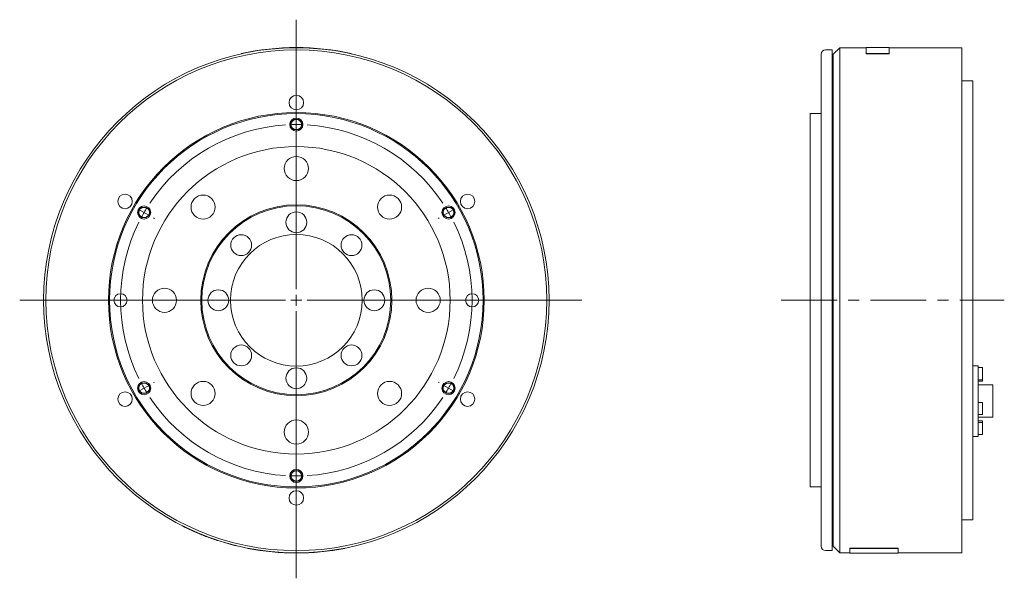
# Model space of a CAD drawing. Header units: millimetres. Extents: x 75 to 1048, y 27 to 799.
# Tile 2 of 3: x 600 to 1048, y 282 to 537. Entities that reach past the tile are written whole.
import ezdxf

# ---------------------------------------------------------------- set-up
doc = ezdxf.new("R2010")
doc.units = ezdxf.units.MM
doc.header["$LTSCALE"] = 2
doc.linetypes.add('CENTERX2', pattern=[20.32, 12.7, -2.54, 2.54, -2.54])

# ---------------------------------------------------------------- blocks, each defined once
blk = doc.blocks.new('SW_CENTERMARKSYMBOL_0')
at = {"color": 6, "linetype": 'Continuous', "lineweight": 0}
for p, q in [((0, 5), (0, 127.77)), ((0, 85), (0, 85.5)), ((0, 80), (0, 82.5)), ((0, 80), (0, 77.5)), ((0, 75), (0, 74.5)), ((-73.61, 42.5), (-74.05, 42.75)), ((-69.28, 40), (-71.45, 41.25)), ((69.28, 40), (71.45, 41.25)), ((73.61, 42.5), (74.05, 42.75)), ((-69.28, 40), (-67.12, 38.75)), ((-64.95, 37.5), (-64.52, 37.25)), ((64.95, 37.5), (64.52, 37.25)), ((69.28, 40), (67.12, 38.75)), ((-5, 0), (-125.9, 0)), ((0, 0), (-2.5, 0)), ((0, 0), (0, 2.5)), ((0, 0), (0, -2.5)), ((0, 0), (2.5, 0)), ((5, 0), (129.99, 0)), ((0, -5), (0, -126.61)), ((-69.28, -40), (-71.45, -41.25)), ((-69.28, -40), (-67.12, -38.75)), ((-64.95, -37.5), (-64.52, -37.25)), ((64.95, -37.5), (64.52, -37.25)), ((69.28, -40), (67.12, -38.75)), ((69.28, -40), (71.45, -41.25)), ((-73.61, -42.5), (-74.05, -42.75)), ((73.61, -42.5), (74.05, -42.75)), ((0, -75), (0, -74.5)), ((0, -80), (0, -77.5)), ((0, -80), (0, -82.5)), ((0, -85), (0, -85.5))]:
    blk.add_line(p, q, dxfattribs=at)
for start, end in [(93.581, 146.419), (90, 91.7905), (88.2095, 90), (33.581, 86.419), (148.2095, 150), (30, 31.7905), (150, 151.7905), (28.2095, 30), (153.581, 206.419), (333.581, 26.419), (208.2095, 210), (210, 211.7905), (328.2095, 330), (330, 331.7905), (213.581, 266.419), (273.581, 326.419), (268.2095, 270), (270, 271.7905)]:
    blk.add_arc((0, 0), 80, start, end, dxfattribs=at)

msp = doc.modelspace()

# ---------------------------------------------------------------- linework, layer by layer
at = {"color": 7, "linetype": 'Continuous', "lineweight": 15}
for p, q in [((700.85, 521.22), (700.83, 521.32)), ((750.85, 521.22), (750.88, 521.32)), ((964.72, 408.97), (964.72, 520.97)), ((969.72, 522.97), (966.72, 522.97)), ((969.72, 522.97), (969.72, 294.97)), ((970.22, 520.97), (969.72, 520.97)), ((973.22, 523.97), (970.22, 520.97)), ((970.22, 520.97), (970.22, 296.97)), ((985.22, 523.97), (973.22, 523.97)), ((973.22, 523.97), (973.22, 293.97)), ((995.72, 524.07), (985.22, 524.07)), ((985.22, 524.07), (985.22, 521.32)), ((985.22, 521.32), (995.72, 521.32)), ((985.22, 521.22), (985.22, 521.32)), ((985.22, 521.22), (995.72, 521.22)), ((995.72, 521.32), (995.72, 524.07)), ((1028.72, 523.97), (995.72, 523.97)), ((995.72, 521.22), (995.72, 521.32)), ((1028.72, 523.97), (1028.72, 293.97)), ((1033.72, 508.97), (1028.72, 508.97)), ((1033.72, 508.97), (1033.72, 308.97)), ((964.72, 493.97), (959.72, 493.97)), ((959.72, 493.97), (959.72, 323.97)), ((964.72, 296.97), (964.72, 408.97)), ((1036.12, 379.14), (1033.72, 379.14)), ((1036.12, 379.14), (1036.12, 377.39)), ((1038.12, 378.3), (1036.12, 378.3)), ((1036.12, 377.39), (1036.12, 361.46)), ((1038.12, 378.3), (1038.12, 372.8)), ((1036.12, 372.8), (1038.12, 372.8)), ((1036.12, 372.11), (1038.12, 372.11)), ((1038.12, 372.8), (1038.12, 372.11)), ((1042.82, 370.47), (1036.12, 370.47)), ((1042.82, 370.47), (1042.82, 355.67)), ((1038.12, 362.48), (1036.12, 362.48)), ((1036.12, 361.46), (1036.12, 356.68)), ((1038.12, 362.48), (1038.12, 356.98)), ((1036.12, 356.98), (1038.12, 356.98)), ((1036.12, 356.68), (1036.12, 347.48)), ((1036.12, 355.67), (1042.82, 355.67)), ((1038.12, 354.04), (1036.12, 354.04)), ((1038.12, 354.04), (1038.12, 353.35)), ((1038.12, 353.35), (1036.12, 353.35)), ((1038.12, 353.35), (1038.12, 347.85)), ((1033.72, 347.01), (1036.12, 347.01)), ((1036.12, 347.85), (1038.12, 347.85)), ((1036.12, 347.48), (1036.12, 347.01)), ((959.72, 323.97), (964.72, 323.97)), ((1028.72, 308.97), (1033.72, 308.97)), ((703.85, 296.1), (703.84, 296)), ((747.85, 296.1), (747.87, 296)), ((969.72, 296.97), (970.22, 296.97)), ((970.22, 296.97), (973.22, 293.97)), ((977.72, 296.1), (999.72, 296.1)), ((977.72, 296.1), (977.72, 296)), ((977.72, 296), (999.72, 296)), ((977.72, 293.87), (977.72, 296)), ((999.72, 296.1), (999.72, 296)), ((999.72, 296), (999.72, 293.87)), ((966.72, 294.97), (969.72, 294.97)), ((973.22, 293.97), (977.72, 293.97)), ((977.72, 293.87), (999.72, 293.87)), ((999.72, 293.97), (1028.72, 293.97))]:
    msp.add_line(p, q, dxfattribs=at)
at = {"color": 6, "linetype": 'CENTERX2', "lineweight": 0}
msp.add_line((946.51, 408.97), (1048.05, 408.97), dxfattribs=at)
at = {"color": 7, "linetype": 'Continuous', "lineweight": 15}
for centre, radius in [((725.85, 408.97), 115), ((725.85, 408.97), 114), ((725.85, 498.97), 3.3), ((725.85, 408.97), 85.5), ((725.85, 408.97), 85), ((725.85, 408.97), 70), ((725.85, 468.97), 5.5), ((647.91, 453.97), 3.3), ((803.8, 453.97), 3.3), ((683.43, 451.4), 5.5), ((768.28, 451.4), 5.5), ((725.85, 408.97), 43.5), ((725.85, 408.97), 43), ((725.85, 444.47), 4.75), ((725.85, 408.97), 30), ((700.75, 434.08), 4.75), ((750.96, 434.08), 4.75), ((665.85, 408.97), 5.5), ((690.35, 408.97), 4.75), ((761.35, 408.97), 4.75), ((785.85, 408.97), 5.5), ((645.85, 408.97), 3), ((805.85, 408.97), 3), ((700.75, 383.87), 4.75), ((750.96, 383.87), 4.75), ((725.85, 373.47), 4.75), ((683.43, 366.55), 5.5), ((768.28, 366.55), 5.5), ((647.91, 363.97), 3.3), ((803.8, 363.97), 3.3), ((725.85, 348.97), 5.5), ((725.85, 318.97), 3.3)]:
    msp.add_circle(centre, radius, dxfattribs=at)
at = {"color": 6, "linetype": 'Continuous', "lineweight": 15}
for centre in [(725.85, 488.97), (656.57, 448.97), (795.14, 448.97), (656.57, 368.97), (795.14, 368.97), (725.85, 328.97)]:
    msp.add_circle(centre, 3, dxfattribs=at)
for centre in [(725.85, 488.97), (656.57, 448.97), (795.14, 448.97), (656.57, 368.97), (795.14, 368.97), (725.85, 328.97)]:
    msp.add_circle(centre, 2.46)
at = {"color": 7, "linetype": 'Continuous', "lineweight": 15}
for centre, radius, start, end in [((725.85, 408.97), 115.1, 77.4441, 102.5559), ((966.72, 520.97), 2, 90, 180), ((725.85, 408.97), 115.1, 243.2164, 247.5901), ((725.85, 408.97), 115.1, 252.1982, 256.3297), ((725.85, 408.97), 115.1, 258.9711, 281.0289), ((966.72, 296.97), 2, 180, 270)]:
    msp.add_arc(centre, radius, start, end, dxfattribs=at)
for points, knots in [([(673.83, 306.3), (673.82, 306.31), (673.79, 306.32), (673.84, 306.3), (673.94, 306.25), (673.99, 306.22)], [0, 0, 0, 0, 0.148931, 0.574086, 1, 1, 1, 1]), ([(681.97, 302.57), (682.09, 302.52), (682.22, 302.47), (682.42, 302.38), (682.5, 302.35), (682.61, 302.31), (682.64, 302.29), (682.72, 302.26), (682.76, 302.24), (682.96, 302.17), (683.12, 302.1), (683.39, 302), (683.47, 301.96), (683.61, 301.91), (683.66, 301.89), (683.75, 301.85), (683.8, 301.83), (684.03, 301.74), (684.23, 301.67), (684.52, 301.55), (684.62, 301.51), (684.83, 301.43), (684.93, 301.39), (685.24, 301.28), (685.45, 301.2), (685.87, 301.04), (686.08, 300.96), (686.51, 300.81), (686.72, 300.73), (687.04, 300.62), (687.14, 300.58), (687.3, 300.52), (687.35, 300.5), (687.46, 300.47), (687.51, 300.45), (687.77, 300.36), (687.98, 300.28), (688.28, 300.18), (688.38, 300.15), (688.52, 300.1), (688.57, 300.08), (688.67, 300.05), (688.72, 300.03), (688.96, 299.95), (689.14, 299.89), (689.41, 299.8), (689.49, 299.77), (689.62, 299.73), (689.66, 299.71), (689.74, 299.68), (689.78, 299.67), (690.15, 299.55), (690.43, 299.46), (690.67, 299.38)], [0, 0, 0, 0, 0.0625, 0.0625, 0.09375, 0.09375, 0.109375, 0.109375, 0.125, 0.125, 0.1875, 0.1875, 0.21875, 0.21875, 0.234375, 0.234375, 0.25, 0.25, 0.3125, 0.3125, 0.34375, 0.34375, 0.375, 0.375, 0.4375, 0.4375, 0.5, 0.5, 0.5625, 0.5625, 0.59375, 0.59375, 0.609375, 0.609375, 0.625, 0.625, 0.6875, 0.6875, 0.71875, 0.71875, 0.734375, 0.734375, 0.75, 0.75, 0.8125, 0.8125, 0.84375, 0.84375, 0.859375, 0.859375, 0.875, 0.875, 1, 1, 1, 1]), ([(698.65, 297.13), (698.7, 297.12), (698.8, 297.1), (698.84, 297.09), (698.82, 297.09), (698.81, 297.09)], [0, 0, 0, 0, 0.412679, 0.825874, 1, 1, 1, 1])]:
    msp.add_open_spline(points, degree=3, knots=knots, dxfattribs=at)

# ---------------------------------------------------------------- block references
at = {"color": 7, "linetype": 'Continuous', "lineweight": 0}
msp.add_blockref('SW_CENTERMARKSYMBOL_0', (725.85, 408.97), dxfattribs=at)

doc.saveas('drawing.dxf')
